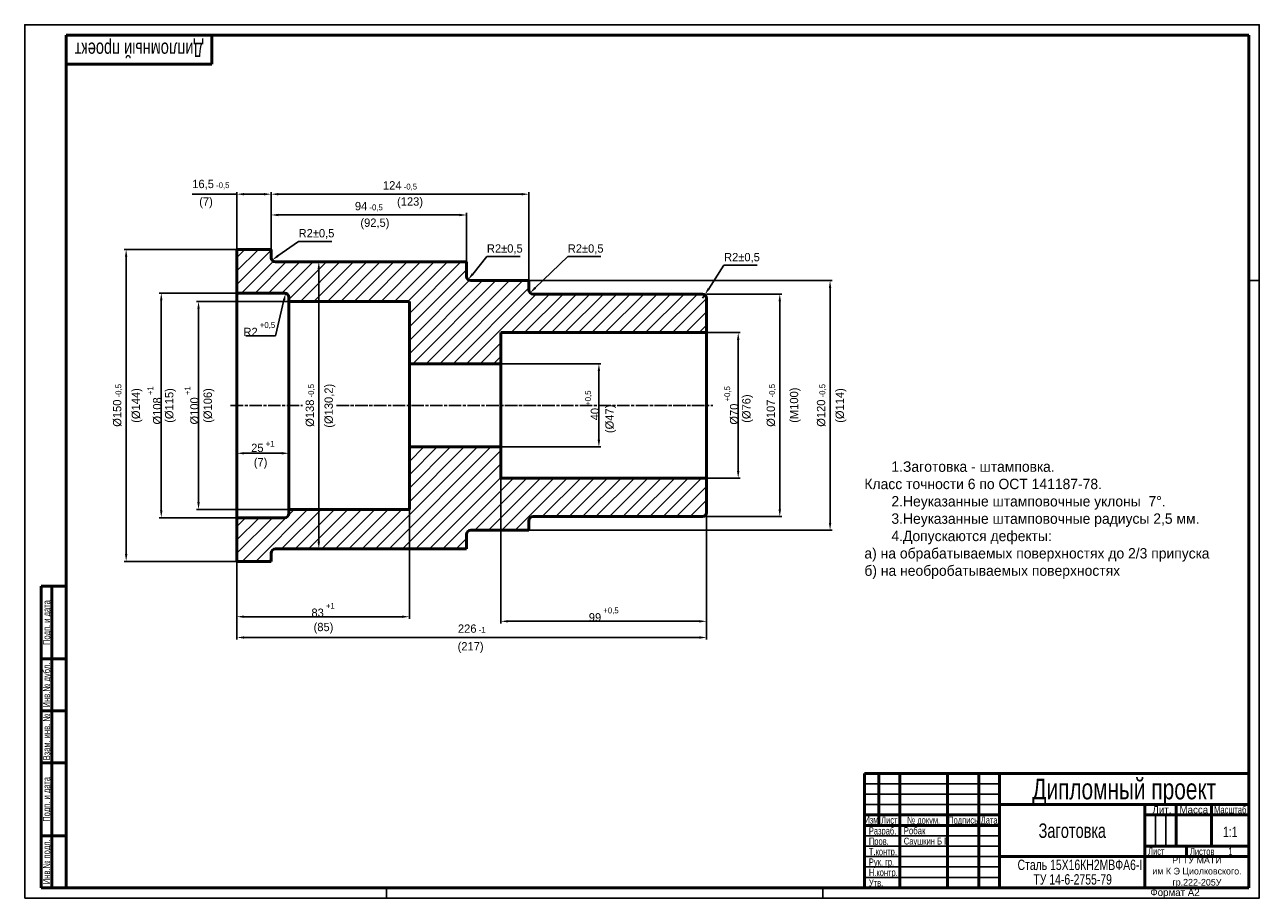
# Model space of a CAD drawing. Header units: millimetres. Extents: x 0 to 594, y 0 to 420.
import ezdxf
from ezdxf.enums import TextEntityAlignment as Align

# ---------------------------------------------------------------- set-up
doc = ezdxf.new("R2010")
doc.units = ezdxf.units.MM
doc.linetypes.add('AM_ISO08W050x2', pattern=[9, 6, -0.75, 1.5, -0.75])
for name, color, linetype, lineweight in [('AM_0', 7, 'Continuous', 50), ('AM_5', 3, 'Continuous', 25), ('AM_6', 2, 'Continuous', 35), ('AM_7', 4, 'AM_ISO08W050x2', 25), ('AM_8', 1, 'Continuous', 25)]:
    doc.layers.add(name, color=color, linetype=linetype, lineweight=lineweight)
doc.styles.get("Standard").update_dxf_attribs({"font": 'aaa.shx'})
doc.dimstyles.new('AM_ISO', dxfattribs={"dimtxt": 4, "dimasz": 3.5, "dimexe": 1, "dimexo": 0, "dimgap": 1.25, "dimtad": 1, "dimzin": 9, "dimtxsty": 'Standard', "dimcen": 0, "dimclrd": 3, "dimclre": 3, "dimclrt": 7, "dimadec": 0, "dimazin": 3, "dimtp": 0.1, "dimtm": 0.1, "dimtfac": 0.71, "dimtmove": 0, "dimatfit": 2, "dimldrblk": 'Сварка пр', "dimfxl": 0, "dimlwd": -1, "dimlwe": -1, "dimarcsym": 0})
doc.dimstyles.new('AM_ISO$4', dxfattribs={"dimtxt": 4, "dimasz": 3.5, "dimexe": 1, "dimexo": 0, "dimgap": 1.25, "dimtad": 1, "dimtoh": 1, "dimzin": 9, "dimtxsty": 'Standard', "dimcen": 0, "dimclrd": 3, "dimclre": 3, "dimclrt": 7, "dimadec": 0, "dimazin": 3, "dimtp": 0.1, "dimtm": 0.1, "dimtfac": 0.71, "dimtmove": 0, "dimatfit": 2, "dimldrblk": 'Сварка пр', "dimfxl": 0, "dimlwd": -1, "dimlwe": -1, "dimarcsym": 0})

# ---------------------------------------------------------------- blocks, each defined once
blk = doc.blocks.new('*D4')
at = {"layer": 'AM_5', "color": 3}
for p, q in [((102.09, 182.94), (102.09, 214.92)), ((105.59, 213.92), (123.59, 213.92)), ((127.09, 186.94), (127.09, 214.92))]:
    blk.add_line(p, q, dxfattribs=at)
for points in [[(105.59, 214.5), (105.59, 213.33), (102.09, 213.92)], [(123.59, 214.5), (123.59, 213.33), (127.09, 213.92)]]:
    blk.add_solid(points, dxfattribs=at)
at = {"layer": 'Defpoints', "color": 0}
for p in [(127.09, 213.92), (127.09, 186.94), (102.09, 182.94)]:
    blk.add_point(p, dxfattribs=at)
at = {"layer": 'AM_5', "color": 7, "insert": (114.59, 217.17), "char_height": 4, "attachment_point": 5}
blk.add_mtext('\\A1;25{}{\\A1;{\\H0.7x;\\C2;\\S +1^ ;}}', dxfattribs=at)
blk = doc.blocks.new('Сварка пр')
blk.add_hatch(color=3).paths.add_polyline_path([(-1.2, 0), (-1.2, -0.2), (0, 0)])
at = {"color": 3}
blk.add_lwpolyline([(0, 0), (-1.2, 0), (-1.2, -0.2), (0, 0)], dxfattribs=at)
blk = doc.blocks.new('*D5')
at = {"layer": 'AM_5', "color": 3}
for p, q in [((120.62, 270.37), (124.74, 287.48)), ((106.4, 270.37), (120.62, 270.37))]:
    blk.add_line(p, q, dxfattribs=at)
blk.add_solid([(124.17, 287.62), (125.3, 287.35), (125.56, 290.88)], dxfattribs=at)
at = {"layer": 'Defpoints', "color": 0}
for p in [(125.09, 288.94), (125.56, 290.88)]:
    blk.add_point(p, dxfattribs=at)
at = {"layer": 'AM_5', "color": 7, "insert": (112.89, 273.63), "char_height": 4, "attachment_point": 5}
blk.add_mtext('R2{}{\\A1;{\\H0.7x;\\C2;\\S +0,5^ ;}}', dxfattribs=at)
blk = doc.blocks.new('*D6')
at = {"layer": 'AM_5', "color": 3}
for p, q in [((127.09, 286.94), (82.64, 286.94)), ((83.64, 283.44), (83.64, 190.44)), ((127.09, 186.94), (82.64, 186.94))]:
    blk.add_line(p, q, dxfattribs=at)
for points in [[(83.05, 283.44), (84.22, 283.44), (83.64, 286.94)], [(83.05, 190.44), (84.22, 190.44), (83.64, 186.94)]]:
    blk.add_solid(points, dxfattribs=at)
at = {"layer": 'Defpoints', "color": 0}
for p in [(127.09, 286.94), (83.64, 186.94), (127.09, 186.94)]:
    blk.add_point(p, dxfattribs=at)
at = {"layer": 'AM_5', "color": 7, "insert": (80.39, 236.94), "char_height": 4, "attachment_point": 5, "rotation": 90}
blk.add_mtext('%%c100{}{\\A1;{\\H0.7x;\\C2;\\S +1^ ;}}', dxfattribs=at)
blk = doc.blocks.new('*D7')
at = {"layer": 'AM_5', "color": 3}
for p, q in [((102.09, 290.94), (64.71, 290.94)), ((65.71, 186.44), (65.71, 287.44)), ((102.09, 182.94), (64.71, 182.94))]:
    blk.add_line(p, q, dxfattribs=at)
for points in [[(65.13, 287.44), (66.3, 287.44), (65.71, 290.94)], [(65.13, 186.44), (66.3, 186.44), (65.71, 182.94)]]:
    blk.add_solid(points, dxfattribs=at)
at = {"layer": 'Defpoints', "color": 0}
for p in [(65.71, 290.94), (102.09, 290.94), (102.09, 182.94)]:
    blk.add_point(p, dxfattribs=at)
at = {"layer": 'AM_5', "color": 7, "insert": (62.46, 236.94), "char_height": 4, "attachment_point": 5, "rotation": 90}
blk.add_mtext('%%c108{}{\\A1;{\\H0.7x;\\C2;\\S +1^ ;}}', dxfattribs=at)
blk = doc.blocks.new('*D8')
at = {"layer": 'AM_5', "color": 3}
for p, q in [((102.09, 311.94), (47.81, 311.94)), ((48.81, 165.44), (48.81, 308.44)), ((102.09, 161.94), (47.81, 161.94))]:
    blk.add_line(p, q, dxfattribs=at)
for points in [[(48.23, 308.44), (49.4, 308.44), (48.81, 311.94)], [(48.23, 165.44), (49.4, 165.44), (48.81, 161.94)]]:
    blk.add_solid(points, dxfattribs=at)
at = {"layer": 'Defpoints', "color": 0}
for p in [(48.81, 311.94), (102.09, 311.94), (102.09, 161.94)]:
    blk.add_point(p, dxfattribs=at)
at = {"layer": 'AM_5', "color": 7, "insert": (44.56, 236.94), "char_height": 4, "attachment_point": 5, "rotation": 90}
blk.add_mtext('%%c150{}{\\A1;{\\H1.5x;}{\\H0.7x;\\C2;\\S^  -0,5;}}', dxfattribs=at)
blk = doc.blocks.new('*D9')
at = {"layer": 'AM_5', "color": 3}
for p, q in [((102.09, 311.94), (102.09, 339.5)), ((118.59, 311.94), (118.59, 339.5)), ((102.09, 338.5), (80.56, 338.5)), ((115.09, 338.5), (105.59, 338.5))]:
    blk.add_line(p, q, dxfattribs=at)
for points in [[(105.59, 339.08), (105.59, 337.91), (102.09, 338.5)], [(115.09, 339.08), (115.09, 337.91), (118.59, 338.5)]]:
    blk.add_solid(points, dxfattribs=at)
at = {"layer": 'Defpoints', "color": 0}
for p in [(102.09, 338.5), (102.09, 311.94), (118.59, 311.94)]:
    blk.add_point(p, dxfattribs=at)
at = {"layer": 'AM_5', "color": 7, "insert": (89.58, 343.05), "char_height": 4, "attachment_point": 5}
blk.add_mtext('16,5{}{\\A1;{\\H1.5x;}{\\H0.7x;\\C2;\\S^  -0,5;}}', dxfattribs=at)
blk = doc.blocks.new('*D10')
at = {"layer": 'AM_5', "color": 3}
for p, q in [((118.59, 311.94), (118.59, 329.5)), ((122.09, 328.5), (209.09, 328.5)), ((212.59, 305.94), (212.59, 329.5))]:
    blk.add_line(p, q, dxfattribs=at)
for points in [[(122.09, 329.08), (122.09, 327.91), (118.59, 328.5)], [(209.09, 329.08), (209.09, 327.91), (212.59, 328.5)]]:
    blk.add_solid(points, dxfattribs=at)
at = {"layer": 'Defpoints', "color": 0}
for p in [(212.59, 328.5), (118.59, 311.94), (212.59, 305.94)]:
    blk.add_point(p, dxfattribs=at)
at = {"layer": 'AM_5', "color": 7, "insert": (165.59, 332.75), "char_height": 4, "attachment_point": 5}
blk.add_mtext('94{}{\\A1;{\\H1.5x;}{\\H0.7x;\\C2;\\S^  -0,5;}}', dxfattribs=at)
blk = doc.blocks.new('*D11')
at = {"layer": 'AM_5', "color": 3}
for p, q in [((118.59, 311.94), (118.59, 339.5)), ((242.59, 296.94), (242.59, 339.5)), ((122.09, 338.5), (239.09, 338.5))]:
    blk.add_line(p, q, dxfattribs=at)
for points in [[(122.09, 339.08), (122.09, 337.91), (118.59, 338.5)], [(239.09, 339.08), (239.09, 337.91), (242.59, 338.5)]]:
    blk.add_solid(points, dxfattribs=at)
at = {"layer": 'Defpoints', "color": 0}
for p in [(242.59, 338.5), (118.59, 311.94), (242.59, 296.94)]:
    blk.add_point(p, dxfattribs=at)
at = {"layer": 'AM_5', "color": 7, "insert": (180.59, 342.75), "char_height": 4, "attachment_point": 5}
blk.add_mtext('124{}{\\A1;{\\H1.5x;}{\\H0.7x;\\C2;\\S^  -0,5;}}', dxfattribs=at)
blk = doc.blocks.new('*D12')
at = {"layer": 'AM_5', "color": 3}
for p, q in [((131.76, 315.82), (121.81, 308.8)), ((147.78, 315.82), (131.76, 315.82))]:
    blk.add_line(p, q, dxfattribs=at)
blk.add_solid([(121.48, 309.28), (122.15, 308.33), (118.95, 306.79)], dxfattribs=at)
at = {"layer": 'Defpoints', "color": 0}
for p in [(118.95, 306.79), (120.59, 307.94)]:
    blk.add_point(p, dxfattribs=at)
at = {"layer": 'AM_5', "color": 7, "insert": (140.4, 319.37), "char_height": 4, "attachment_point": 5}
blk.add_mtext('R2{}{%%p0,5}', dxfattribs=at)
blk = doc.blocks.new('*D13')
at = {"layer": 'AM_5', "color": 3}
for p, q in [((222.36, 308.47), (215.54, 300.1)), ((238.38, 308.47), (222.36, 308.47))]:
    blk.add_line(p, q, dxfattribs=at)
blk.add_solid([(215.09, 300.47), (215.99, 299.73), (213.32, 297.39)], dxfattribs=at)
at = {"layer": 'Defpoints', "color": 0}
for p in [(213.32, 297.39), (214.59, 298.94)]:
    blk.add_point(p, dxfattribs=at)
at = {"layer": 'AM_5', "color": 7, "insert": (230.99, 312.02), "char_height": 4, "attachment_point": 5}
blk.add_mtext('R2{}{%%p0,5}', dxfattribs=at)
blk = doc.blocks.new('*D14')
at = {"layer": 'AM_5', "color": 3}
for p, q in [((261.26, 308.47), (245.67, 293.48)), ((277.27, 308.47), (261.26, 308.47))]:
    blk.add_line(p, q, dxfattribs=at)
blk.add_solid([(245.27, 293.9), (246.07, 293.06), (243.15, 291.05)], dxfattribs=at)
at = {"layer": 'Defpoints', "color": 0}
for p in [(244.59, 292.44), (243.15, 291.05)]:
    blk.add_point(p, dxfattribs=at)
at = {"layer": 'AM_5', "color": 7, "insert": (269.89, 312.02), "char_height": 4, "attachment_point": 5}
blk.add_mtext('R2{}{%%p0,5}', dxfattribs=at)
blk = doc.blocks.new('*D15')
at = {"layer": 'AM_5', "color": 3}
for p, q in [((185.09, 186.94), (185.09, 134.33)), ((102.09, 161.94), (102.09, 134.33)), ((105.59, 135.33), (181.59, 135.33))]:
    blk.add_line(p, q, dxfattribs=at)
for points in [[(105.59, 135.91), (105.59, 134.75), (102.09, 135.33)], [(181.59, 135.91), (181.59, 134.75), (185.09, 135.33)]]:
    blk.add_solid(points, dxfattribs=at)
at = {"layer": 'Defpoints', "color": 0}
for p in [(185.09, 186.94), (102.09, 161.94), (185.09, 135.33)]:
    blk.add_point(p, dxfattribs=at)
at = {"layer": 'AM_5', "color": 7, "insert": (143.59, 138.58), "char_height": 4, "attachment_point": 5}
blk.add_mtext('83{}{\\A1;{\\H0.7x;\\C2;\\S +1^ ;}}', dxfattribs=at)
blk = doc.blocks.new('*D16')
at = {"layer": 'AM_5', "color": 3}
for p, q in [((166.59, 305.94), (140.5, 305.94)), ((141.5, 302.44), (141.5, 171.44)), ((166.59, 167.94), (140.5, 167.94))]:
    blk.add_line(p, q, dxfattribs=at)
for points in [[(140.91, 302.44), (142.08, 302.44), (141.5, 305.94)], [(140.91, 171.44), (142.08, 171.44), (141.5, 167.94)]]:
    blk.add_solid(points, dxfattribs=at)
at = {"layer": 'Defpoints', "color": 0}
for p in [(166.59, 305.94), (141.5, 167.94), (166.59, 167.94)]:
    blk.add_point(p, dxfattribs=at)
at = {"layer": 'AM_5', "color": 7, "insert": (137.25, 236.94), "char_height": 4, "attachment_point": 5, "rotation": 90}
blk.add_mtext('%%c138{}{\\A1;{\\H1.5x;}{\\H0.7x;\\C2;\\S^  -0,5;}}', dxfattribs=at)
blk = doc.blocks.new('*D17')
at = {"layer": 'AM_5', "color": 3}
for p, q in [((242.59, 296.94), (388.48, 296.94)), ((387.48, 293.44), (387.48, 180.44)), ((242.59, 176.94), (388.48, 176.94))]:
    blk.add_line(p, q, dxfattribs=at)
for points in [[(386.9, 293.44), (388.07, 293.44), (387.48, 296.94)], [(386.9, 180.44), (388.07, 180.44), (387.48, 176.94)]]:
    blk.add_solid(points, dxfattribs=at)
at = {"layer": 'Defpoints', "color": 0}
for p in [(242.59, 296.94), (242.59, 176.94), (387.48, 176.94)]:
    blk.add_point(p, dxfattribs=at)
at = {"layer": 'AM_5', "color": 7, "insert": (383.23, 236.94), "char_height": 4, "attachment_point": 5, "rotation": 90}
blk.add_mtext('%%c120{}{\\A1;{\\H1.5x;}{\\H0.7x;\\C2;\\S^  -0,5;}}', dxfattribs=at)
blk = doc.blocks.new('*D18')
at = {"layer": 'AM_5', "color": 3}
for p, q in [((328.09, 290.44), (364.29, 290.44)), ((363.29, 286.94), (363.29, 186.94)), ((328.09, 183.44), (364.29, 183.44))]:
    blk.add_line(p, q, dxfattribs=at)
for points in [[(362.7, 286.94), (363.87, 286.94), (363.29, 290.44)], [(362.7, 186.94), (363.87, 186.94), (363.29, 183.44)]]:
    blk.add_solid(points, dxfattribs=at)
at = {"layer": 'Defpoints', "color": 0}
for p in [(328.09, 290.44), (328.09, 183.44), (363.29, 183.44)]:
    blk.add_point(p, dxfattribs=at)
at = {"layer": 'AM_5', "color": 7, "insert": (359.04, 236.94), "char_height": 4, "attachment_point": 5, "rotation": 90}
blk.add_mtext('%%c107{}{\\A1;{\\H1.5x;}{\\H0.7x;\\C2;\\S^  -0,5;}}', dxfattribs=at)
blk = doc.blocks.new('*D19')
at = {"layer": 'AM_5', "color": 3}
for p, q in [((229.09, 236.94), (229.09, 132.12)), ((328.09, 236.94), (328.09, 132.12)), ((232.59, 133.12), (324.59, 133.12))]:
    blk.add_line(p, q, dxfattribs=at)
for points in [[(232.59, 133.7), (232.59, 132.53), (229.09, 133.12)], [(324.59, 133.7), (324.59, 132.53), (328.09, 133.12)]]:
    blk.add_solid(points, dxfattribs=at)
at = {"layer": 'Defpoints', "color": 0}
for p in [(229.09, 236.94), (328.09, 236.94), (328.09, 133.12)]:
    blk.add_point(p, dxfattribs=at)
at = {"layer": 'AM_5', "color": 7, "insert": (278.59, 136.37), "char_height": 4, "attachment_point": 5}
blk.add_mtext('99{}{\\A1;{\\H0.7x;\\C2;\\S +0,5^ ;}}', dxfattribs=at)
blk = doc.blocks.new('*D20')
at = {"layer": 'AM_5', "color": 3}
for p, q in [((328.09, 271.94), (344.29, 271.94)), ((343.29, 268.44), (343.29, 205.44)), ((328.09, 201.94), (344.29, 201.94))]:
    blk.add_line(p, q, dxfattribs=at)
for points in [[(342.7, 268.44), (343.87, 268.44), (343.29, 271.94)], [(342.7, 205.44), (343.87, 205.44), (343.29, 201.94)]]:
    blk.add_solid(points, dxfattribs=at)
at = {"layer": 'Defpoints', "color": 0}
for p in [(328.09, 271.94), (328.09, 201.94), (343.29, 201.94)]:
    blk.add_point(p, dxfattribs=at)
at = {"layer": 'AM_5', "color": 7, "insert": (340.03, 236.94), "char_height": 4, "attachment_point": 5, "rotation": 90}
blk.add_mtext('%%c70{}{\\A1;{\\H0.7x;\\C2;\\S +0,5^ ;}}', dxfattribs=at)
blk = doc.blocks.new('*D21')
at = {"layer": 'AM_5', "color": 3}
for p, q in [((229.09, 256.94), (277.26, 256.94)), ((276.26, 253.44), (276.26, 220.44)), ((229.09, 216.94), (277.26, 216.94))]:
    blk.add_line(p, q, dxfattribs=at)
for points in [[(275.68, 253.44), (276.84, 253.44), (276.26, 256.94)], [(275.68, 220.44), (276.84, 220.44), (276.26, 216.94)]]:
    blk.add_solid(points, dxfattribs=at)
at = {"layer": 'Defpoints', "color": 0}
for p in [(229.09, 256.94), (229.09, 216.94), (276.26, 216.94)]:
    blk.add_point(p, dxfattribs=at)
at = {"layer": 'AM_5', "color": 7, "insert": (273, 236.94), "char_height": 4, "attachment_point": 5, "rotation": 90}
blk.add_mtext('40{}{\\A1;{\\H0.7x;\\C2;\\S +0,5^ ;}}', dxfattribs=at)
blk = doc.blocks.new('*D22')
at = {"layer": 'AM_5', "color": 3}
for p, q in [((328.09, 183.44), (328.09, 124.33)), ((102.09, 161.94), (102.09, 124.33)), ((105.59, 125.33), (324.59, 125.33))]:
    blk.add_line(p, q, dxfattribs=at)
for points in [[(105.59, 125.91), (105.59, 124.75), (102.09, 125.33)], [(324.59, 125.91), (324.59, 124.75), (328.09, 125.33)]]:
    blk.add_solid(points, dxfattribs=at)
at = {"layer": 'Defpoints', "color": 0}
for p in [(328.09, 183.44), (102.09, 161.94), (328.09, 125.33)]:
    blk.add_point(p, dxfattribs=at)
at = {"layer": 'AM_5', "color": 7, "insert": (215.09, 129.58), "char_height": 4, "attachment_point": 5}
blk.add_mtext('226{}{\\A1;{\\H1.5x;}{\\H0.7x;\\C2;\\S^  -1;}}', dxfattribs=at)
blk = doc.blocks.new('A2')
at = {"color": 7, "lineweight": 50}
for p, q in [((20, 415), (589, 415)), ((20, 5), (20, 415)), ((90, 401), (90, 415)), ((8, 5), (8, 150)), ((8, 150), (20, 150)), ((13, 5), (13, 150)), ((8, 115), (20, 115)), ((8, 90), (20, 90)), ((8, 65), (20, 65)), ((8, 30), (20, 30)), ((8, 5), (20, 5))]:
    blk.add_line(p, q, dxfattribs=at)
at = {"lineweight": 50}
for p, q in [((589, 415), (589, 5)), ((589, 5), (20, 5))]:
    blk.add_line(p, q, dxfattribs=at)
at = {"color": 6}
blk.add_line((594, 297), (589, 297), dxfattribs=at)
at = {"color": 6, "lineweight": 25}
for p, q in [((174, 0), (174, 5)), ((384, 0), (384, 5))]:
    blk.add_line(p, q, dxfattribs=at)
blk.add_lwpolyline([(0, 0), (594, 0), (594, 420), (0, 420)], close=True, dxfattribs=at)
at = {"color": 7, "lineweight": 50}
blk.add_lwpolyline([(90, 401), (20, 401)], dxfattribs=at)
at = {"color": 5, "lineweight": 35, "width": 0.75}
for s, p in [('Подп. и дата', (10.5, 132.5)), ('Инв.№ дубл.', (10.5, 102.5)), ('Взам. инв. №', (10.5, 77.5)), ('Подп. и дата', (10.5, 47.5)), ('Инв.№ подл.', (10.5, 17.5))]:
    blk.add_text(s, height=3.5, rotation=90, dxfattribs=at).set_placement(p, align=Align.MIDDLE_CENTER)
at = {"color": 5, "lineweight": 35}
blk.add_text('Формат А2', height=3.5, dxfattribs=at).set_placement((541.55, 1.02))
at = {"color": 7, "lineweight": 70, "ltscale": 0.75, "width": 0.75}
blk.add_attdef('NUMB', text='', height=7, rotation=180, dxfattribs=at).set_placement((55, 411.4), align=Align.CENTER)
blk = doc.blocks.new('SHTAMP СТУДЕНТ')
at = {"color": 7, "lineweight": 50}
for p, q in [((-185, 55), (0, 55)), ((-185, 55), (-185, 0)), ((-178, 30), (-178, 55)), ((-168, 0), (-168, 55)), ((-145, 0), (-145, 55)), ((-130, 0), (-130, 55)), ((-120, 0), (-120, 55)), ((-120, 40), (0, 40)), ((-50, 0), (-50, 40)), ((-35, 20), (-35, 40)), ((-18, 20), (-18, 40)), ((-185, 35), (-120, 35)), ((-185, 30), (-120, 30)), ((-50, 35), (0, 35)), ((-50, 20), (0, 20)), ((-30, 15), (-30, 20)), ((-120, 15), (0, 15))]:
    blk.add_line(p, q, dxfattribs=at)
for p, q in [((0, 0), (0, 55)), ((-185, 0), (0, 0))]:
    blk.add_line(p, q)
at = {"color": 6, "lineweight": 25}
for p, q in [((-120, 50), (-185, 50)), ((-120, 45), (-185, 45)), ((-120, 40), (-185, 40)), ((-45, 20), (-45, 35)), ((-40, 20), (-40, 35)), ((-120, 25), (-185, 25)), ((-120, 20), (-185, 20)), ((-120, 15), (-185, 15)), ((-120, 10), (-185, 10)), ((-120, 5), (-185, 5))]:
    blk.add_line(p, q, dxfattribs=at)
at = {"color": 5, "lineweight": 35}
for s, p in [(' Лит.', (-42.5, 37.5)), ('Масса', (-26.5, 37.5))]:
    blk.add_text(s, height=3.5, dxfattribs=at).set_placement(p, align=Align.MIDDLE_CENTER)
at = {"color": 5, "lineweight": 35, "width": 0.75}
for s, p in [('Масштаб', (-9, 37.5)), ('Изм', (-181.63, 32.59)), ('Лист', (-173, 32.5)), ('№ докум.', (-156.5, 32.5)), ('Подпись', (-137.5, 32.5)), ('Дата', (-125, 32.5))]:
    blk.add_text(s, height=3.5, dxfattribs=at).set_placement(p, align=Align.MIDDLE_CENTER)
for s, p in [('Разраб.', (-182.85, 25.6)), ('Пров.', (-182.85, 20.6)), ('Т.контр.', (-182.85, 15.6)), ('Лист', (-48.51, 15.78)), ('Листов', (-28.39, 15.68)), ('Рук. гр.', (-182.85, 10.6)), ('Н.контр.', (-182.85, 5.6)), ('Утв.', (-182.85, 0.6))]:
    blk.add_text(s, height=3.5, dxfattribs=at).set_placement(p)
at = {"color": 7, "lineweight": 70, "ltscale": 0.75, "width": 0.75}
for tag, height, p in [('NUMB', 10, (-60, 47.5)), ('NAME1', 7, (-85, 35.75)), ('NAME2', 7, (-85, 27.45)), ('NAME3', 7, (-85, 19.15))]:
    blk.add_attdef(tag, text='', height=height, dxfattribs=at).set_placement(p, align=Align.MIDDLE_CENTER)
at = {"color": 7, "width": 0.75, "flags": 12}
blk.add_attdef('GEN-TITLE-SCA{40.5}', text='', height=5, dxfattribs=at).set_placement((-8.99, 24.38), align=Align.CENTER)
at = {"color": 1, "lineweight": 35, "ltscale": 0.75, "width": 0.8}
for tag, p in [('RAZRAB', (-166.08, 25.67)), ('PROVER', (-166.08, 20.78))]:
    blk.add_attdef(tag, p, '', height=3.5, dxfattribs=at)
at = {"color": 2, "width": 0.55}
blk.add_attdef('GEN-TITLE-DAT{2.7}', text='', height=3.5, dxfattribs=at).set_placement((-125, 27.5), align=Align.MIDDLE_CENTER)
at = {"color": 7, "lineweight": 35, "ltscale": 0.75, "width": 0.8}
blk.add_attdef('MASS', text='', height=5, dxfattribs=at).set_placement((-26.45, 24.38), align=Align.CENTER)
at = {"color": 1, "lineweight": 35, "ltscale": 0.75, "width": 0.75}
for tag, p in [('LIST', (-35.97, 15.87)), ('LISTOV', (-8.91, 15.73))]:
    blk.add_attdef(tag, text='', height=3.5, dxfattribs=at).set_placement(p, align=Align.CENTER)
at = {"color": 7, "lineweight": 50, "ltscale": 0.75, "width": 0.75}
for tag, p in [('MATER1', (-98.43, 8.52)), ('MATER2', (-98.43, 1.52))]:
    blk.add_attdef(tag, p, '', height=5, dxfattribs=at)
blk.add_attdef('MATER', text='', height=5, dxfattribs=at).set_placement((-101.07, 5.22), align=Align.RIGHT)
at = {"color": 2, "width": 0.65}
blk.add_attdef('GEN-TITLE-DWG{40.5}', (-184, -4), '', height=3, dxfattribs=at)
blk = doc.blocks.new('*D27')
at = {"layer": 'AM_5', "color": 3}
for p, q in [((329.1, 293.05), (336.45, 304.32)), ((336.45, 304.32), (352.47, 304.32)), ((326.09, 288.44), (327.18, 290.12))]:
    blk.add_line(p, q, dxfattribs=at)
blk.add_solid([(328.61, 293.36), (329.58, 292.73), (327.18, 290.12)], dxfattribs=at)
at = {"layer": 'Defpoints', "color": 0}
for p in [(326.09, 288.44), (327.18, 290.12)]:
    blk.add_point(p, dxfattribs=at)
at = {"layer": 'AM_5', "color": 7, "insert": (345.09, 307.87), "char_height": 4, "attachment_point": 5}
blk.add_mtext('R2{}{%%p0,5}', dxfattribs=at)

msp = doc.modelspace()

# ---------------------------------------------------------------- hatches: boundary and pattern name
at = {"layer": 'AM_8'}
h = msp.add_hatch(dxfattribs=at)
h.set_pattern_fill('_U', color=256, scale=4.571429, angle=45, style=0, pattern_type=0)
h.set_pattern_definition([(45, (102.089, 236.9405), (-3.23249, 3.23249), [])])
edge = h.paths.add_edge_path()
edge.add_line((125.089, 182.94), (102.089, 182.94))
edge.add_line((102.089, 182.94), (102.089, 161.94))
edge.add_line((102.089, 161.94), (118.589, 161.94))
edge.add_line((118.589, 161.94), (118.589, 165.94))
edge.add_arc((120.589, 165.94), 2, 90, 180, ccw=False)
edge.add_line((120.589, 167.94), (212.589, 167.94))
edge.add_line((212.589, 167.94), (212.589, 174.94))
edge.add_arc((214.589, 174.94), 2, 90, 180, ccw=False)
edge.add_line((214.589, 176.94), (242.589, 176.94))
edge.add_line((242.589, 176.94), (242.589, 181.44))
edge.add_arc((244.589, 181.44), 2, 90, 180, ccw=False)
edge.add_line((244.589, 183.44), (328.089, 183.44))
edge.add_line((328.089, 183.44), (328.089, 201.94))
edge.add_line((328.089, 201.94), (229.089, 201.94))
edge.add_line((229.089, 201.94), (229.089, 216.94))
edge.add_line((229.089, 216.94), (185.089, 216.94))
edge.add_line((185.089, 216.94), (185.089, 186.94))
edge.add_line((185.089, 186.94), (127.089, 186.94))
edge.add_line((127.089, 186.94), (127.089, 184.94))
edge.add_arc((125.089, 184.94), 2, -90, 0, ccw=False)
edge = h.paths.add_edge_path()
edge.add_line((102.089, 290.94), (125.089, 290.94))
edge.add_arc((125.089, 288.94), 2, 0, 90, ccw=False)
edge.add_line((127.089, 288.94), (127.089, 286.94))
edge.add_line((127.089, 286.94), (185.089, 286.94))
edge.add_line((185.089, 286.94), (185.089, 256.94))
edge.add_line((185.089, 256.94), (229.089, 256.94))
edge.add_line((229.089, 256.94), (229.089, 271.94))
edge.add_line((229.089, 271.94), (328.089, 271.94))
edge.add_line((328.089, 271.94), (328.089, 290.44))
edge.add_line((328.089, 290.44), (244.589, 290.44))
edge.add_arc((244.589, 292.44), 2, 180, 270, ccw=False)
edge.add_line((242.589, 292.44), (242.589, 296.94))
edge.add_line((242.589, 296.94), (214.589, 296.94))
edge.add_arc((214.589, 298.94), 2, 180, 270, ccw=False)
edge.add_line((212.589, 298.94), (212.589, 305.94))
edge.add_line((212.589, 305.94), (120.589, 305.94))
edge.add_arc((120.589, 307.94), 2, 180, 270, ccw=False)
edge.add_line((118.589, 307.94), (118.589, 311.94))
edge.add_line((118.589, 311.94), (102.089, 311.94))
edge.add_line((102.089, 311.94), (102.089, 290.94))

# ---------------------------------------------------------------- linework, layer by layer
at = {"layer": 'AM_0'}
for p, q in [((102.089, 311.94), (118.589, 311.94)), ((102.089, 311.94), (102.089, 161.94)), ((118.589, 311.94), (118.589, 307.94)), ((120.589, 305.94), (212.589, 305.94)), ((212.589, 305.94), (212.589, 298.94)), ((214.589, 296.94), (242.589, 296.94)), ((242.589, 296.94), (242.589, 292.44)), ((102.089, 290.94), (125.089, 290.94)), ((102.089, 290.94), (102.089, 182.94)), ((127.089, 288.94), (127.089, 184.94)), ((127.089, 286.94), (185.089, 286.94)), ((127.089, 286.94), (127.089, 186.94)), ((185.089, 286.94), (185.089, 186.94)), ((244.589, 290.44), (326.089, 290.44)), ((328.089, 288.44), (328.089, 185.44)), ((229.089, 271.94), (328.089, 271.94)), ((229.089, 271.94), (229.089, 201.94)), ((328.089, 271.94), (328.089, 201.94)), ((185.089, 256.94), (229.089, 256.94)), ((185.089, 256.94), (185.089, 216.94)), ((229.089, 256.94), (229.089, 216.94)), ((185.089, 216.94), (229.089, 216.94)), ((229.089, 201.94), (328.089, 201.94)), ((127.089, 186.94), (185.089, 186.94)), ((102.089, 182.94), (125.089, 182.94)), ((242.589, 181.44), (242.589, 176.94)), ((244.589, 183.44), (326.089, 183.44)), ((212.589, 174.94), (212.589, 167.94)), ((214.589, 176.94), (242.589, 176.94)), ((120.589, 167.94), (212.589, 167.94)), ((102.089, 161.94), (118.589, 161.94)), ((118.589, 165.94), (118.589, 161.94))]:
    msp.add_line(p, q, dxfattribs=at)
for centre, start, end in [((120.589, 307.94), 180, 270), ((214.589, 298.94), 180, 270), ((244.589, 292.44), 180, 270), ((125.089, 288.94), 0, 90), ((326.089, 288.44), 0, 90), ((125.089, 184.94), 270, 0), ((326.089, 185.44), 270, 0), ((244.589, 181.44), 90, 180), ((214.589, 174.94), 90, 180), ((120.589, 165.94), 90, 180)]:
    msp.add_arc(centre, 2, start, end, dxfattribs=at)
at = {"layer": 'AM_7'}
for p, q in [((99.089, 236.94), (133.668, 236.94)), ((150.047, 236.94), (331.089, 236.94))]:
    msp.add_line(p, q, dxfattribs=at)

# ---------------------------------------------------------------- block references
at = {"lineweight": 0}
msp.add_blockref('A2', (0, 0), dxfattribs=at).add_auto_attribs({'NUMB': 'Дипломный проект'})
ref = msp.add_blockref('SHTAMP СТУДЕНТ', (589, 5), dxfattribs=at)
ref.add_attrib('NUMB', 'Дипломный проект', dxfattribs={"color": 7, "lineweight": 70, "ltscale": 0.75, "height": 10, "width": 0.75}).set_placement((529, 52.5), align=Align.MIDDLE_CENTER)
ref.add_attrib('RAZRAB', 'Робак', (422.918, 30.668), dxfattribs={"color": 1, "lineweight": 35, "ltscale": 0.75, "height": 3.5, "width": 0.8})
ref.add_attrib('PROVER', 'Саушкин Б П', (422.921, 25.78), dxfattribs={"color": 1, "lineweight": 35, "ltscale": 0.75, "height": 3.3, "width": 0.8})
ref.add_attrib('NAME2', 'Заготовка', dxfattribs={"color": 7, "lineweight": 70, "ltscale": 0.75, "height": 7, "width": 0.75}).set_placement((504, 32.45), align=Align.MIDDLE_CENTER)
ref.add_attrib('MATER1', 'Сталь 15Х16КН2МВФА6-I', (477.694, 13.516), dxfattribs={"color": 7, "lineweight": 50, "ltscale": 0.75, "height": 5, "width": 0.75})
ref.add_attrib('MATER2', 'ТУ 14-6-2755-79', (485.324, 6.516), dxfattribs={"color": 7, "lineweight": 50, "ltscale": 0.75, "height": 5, "width": 0.75})
ref.add_attrib('GEN-TITLE-SCA{40.5}', '1:1', dxfattribs={"color": 7, "height": 5, "width": 0.75}).set_placement((580.013, 29.377), align=Align.CENTER)
ref.add_attrib('LISTOV', '1', dxfattribs={"color": 1, "lineweight": 35, "ltscale": 0.75, "height": 3.5, "width": 0.75}).set_placement((580.092, 20.731), align=Align.CENTER)

# ---------------------------------------------------------------- texts
at = {"layer": 'AM_6', "color": 7, "lineweight": 50}
for s, p in [('(7)', (83.968, 332.983)), ('(123)', (179.153, 332.983)), ('(92,5)', (161.513, 322.799)), ('(7)', (110.231, 207.665)), ('(85)', (138.999, 128.382)), ('(217)', (208.3, 119.1))]:
    msp.add_text(s, height=4, dxfattribs=at).set_placement(p)
for s, p in [('(%%c144)', (55.468, 228.567)), ('(%%c115)', (71.542, 228.567)), ('(%%c106)', (90.057, 228.567)), ('(%%c130,2)', (148.247, 226.214)), ('(М100)', (372.145, 228.567)), ('(%%C114)', (394.147, 228.567)), ('(%%C76)', (349.206, 228.567)), ('(%%C47)', (283.366, 223.616))]:
    msp.add_text(s, height=4, rotation=90, dxfattribs=at).set_placement(p)
for s, insert, char_height, width, attachment_point in [('       1.Заготовка - штамповка.\\PКласс точности 6 по ОСТ 141187-78.\\P       2.Неуказанные штамповочные уклоны  7%%d.\\P       3.Неуказанные штамповочные радиусы 2,5 мм.\\P       4.Допускаются дефекты:\\Pa) на обрабатываемых поверхностях до 2/3 припуска\\Pб) на необробатываемых поверхностяx', (404, 210), 5, 185, 1), ('РГТУ МАТИ\\Pим К Э Циолковского.\\Pгр.222-205У', (564, 12.5), 3.2, 50, 5)]:
    msp.add_mtext(s, dxfattribs=dict(at, insert=insert, char_height=char_height, width=width, attachment_point=attachment_point))

# ---------------------------------------------------------------- dimensions: what is measured, and where the dimension line sits
at = {"layer": 'AM_5'}
for base, p1, p2, text, override, picture, middle in [((102.089, 338.498), (118.589, 311.94), (102.089, 311.94), '<>{}{\\A1;{\\H1.5x;}{\\H0.7x;\\C2;\\S^  -0,5;}}', {"dimtp": 0, "dimtm": 0.5}, '*D9', (89.575, 343.048)), ((242.589, 338.498), (118.589, 311.94), (242.589, 296.94), '<>{}{\\A1;{\\H1.5x;}{\\H0.7x;\\C2;\\S^  -0,5;}}', {"dimtp": 0, "dimtm": 0.5}, '*D11', (180.589, 342.748)), ((212.589, 328.498), (118.589, 311.94), (212.589, 305.94), '<>{}{\\A1;{\\H1.5x;}{\\H0.7x;\\C2;\\S^  -0,5;}}', {"dimtp": 0, "dimtm": 0.5}, '*D10', (165.589, 332.748)), ((328.089, 133.116), (229.089, 236.94), (328.089, 236.94), '<>{}{\\A1;{\\H0.7x;\\C2;\\S +0,5^ ;}}', {"dimtp": 0.5, "dimtm": 0}, '*D19', (278.589, 136.374)), ((127.089, 213.917), (102.089, 182.94), (127.089, 186.94), '\\A1;<>{}{\\A1;{\\H0.7x;\\C2;\\S +1^ ;}}', {"dimtp": 1, "dimtm": 0}, '*D4', (114.589, 217.167)), ((185.089, 135.33), (102.089, 161.94), (185.089, 186.94), '<>{}{\\A1;{\\H0.7x;\\C2;\\S +1^ ;}}', {"dimtp": 1, "dimtm": 0}, '*D15', (143.589, 138.58)), ((328.089, 125.33), (102.089, 161.94), (328.089, 183.44), '<>{}{\\A1;{\\H1.5x;}{\\H0.7x;\\C2;\\S^  -1;}}', {"dimtp": 0, "dimtm": 1}, '*D22', (215.089, 129.58))]:
    dim = msp.add_linear_dim(base=base, p1=p1, p2=p2, text=text, dimstyle='AM_ISO', override=override, dxfattribs=at)
    dim.commit()
    dim.dimension.update_dxf_attribs({"geometry": picture, "text_midpoint": middle})
for center, mpoint, text, override, picture, middle in [((120.589, 307.94), (118.954, 306.788), '<>{}{%%p0,5}', {"dimsd1": 1, "dimtp": 0.5, "dimtm": 0.5, "dimtmove": 1, "dimatfit": 0}, '*D12', (131.764, 315.82)), ((214.589, 298.94), (213.325, 297.391), '<>{}{%%p0,5}', {"dimsd1": 1, "dimtp": 0.5, "dimtm": 0.5, "dimtmove": 1, "dimatfit": 0}, '*D13', (222.36, 308.468)), ((244.589, 292.44), (243.147, 291.054), '<>{}{%%p0,5}', {"dimsd1": 1, "dimtp": 0.5, "dimtm": 0.5, "dimtmove": 1, "dimatfit": 0}, '*D14', (261.256, 308.468)), ((326.089, 288.44), (327.182, 290.115), '<>{}{%%p0,5}', {"dimtp": 0.5, "dimtm": 0.5}, '*D27', (345.087, 304.32)), ((125.089, 288.94), (125.557, 290.885), '<>{}{\\A1;{\\H0.7x;\\C2;\\S +0,5^ ;}}', {"dimsd1": 1, "dimtp": 0.5, "dimtm": 0, "dimtmove": 1, "dimatfit": 0}, '*D5', (120.617, 270.372))]:
    dim = msp.add_radius_dim(center=center, mpoint=mpoint, text=text, dimstyle='AM_ISO$4', override=override, dxfattribs=at)
    dim.commit()
    dim.dimension.update_dxf_attribs({"geometry": picture, "text_midpoint": middle, "dimtype": 164})
for base, p1, p2, text, override, picture, middle in [((48.814, 311.94), (102.089, 161.94), (102.089, 311.94), '<>{}{\\A1;{\\H1.5x;}{\\H0.7x;\\C2;\\S^  -0,5;}}', {"dimpost": '%%c<>', "dimtp": 0, "dimtm": 0.5}, '*D8', (44.564, 236.94)), ((141.497, 167.94), (166.589, 305.94), (166.589, 167.94), '<>{}{\\A1;{\\H1.5x;}{\\H0.7x;\\C2;\\S^  -0,5;}}', {"dimpost": '%%c<>', "dimtp": 0, "dimtm": 0.5}, '*D16', (137.247, 236.94)), ((387.482, 176.94), (242.589, 296.94), (242.589, 176.94), '<>{}{\\A1;{\\H1.5x;}{\\H0.7x;\\C2;\\S^  -0,5;}}', {"dimpost": '%%c<>', "dimtp": 0, "dimtm": 0.5}, '*D17', (383.232, 236.94)), ((65.714, 290.94), (102.089, 182.94), (102.089, 290.94), '<>{}{\\A1;{\\H0.7x;\\C2;\\S +1^ ;}}', {"dimpost": '%%c<>', "dimtp": 1, "dimtm": 0}, '*D7', (62.464, 236.94)), ((83.638, 186.94), (127.089, 286.94), (127.089, 186.94), '<>{}{\\A1;{\\H0.7x;\\C2;\\S +1^ ;}}', {"dimpost": '%%c<>', "dimtp": 1, "dimtm": 0}, '*D6', (80.388, 236.94)), ((363.286, 183.44), (328.089, 290.44), (328.089, 183.44), '<>{}{\\A1;{\\H1.5x;}{\\H0.7x;\\C2;\\S^  -0,5;}}', {"dimpost": '%%c<>', "dimtp": 0, "dimtm": 0.5}, '*D18', (359.036, 236.94)), ((343.286, 201.94), (328.089, 271.94), (328.089, 201.94), '<>{}{\\A1;{\\H0.7x;\\C2;\\S +0,5^ ;}}', {"dimpost": '%%c<>', "dimtp": 0.5, "dimtm": 0}, '*D20', (340.028, 236.94)), ((276.26, 216.94), (229.089, 256.94), (229.089, 216.94), '<>{}{\\A1;{\\H0.7x;\\C2;\\S +0,5^ ;}}', {"dimtp": 0.5, "dimtm": 0}, '*D21', (273.003, 236.94))]:
    dim = msp.add_linear_dim(base=base, p1=p1, p2=p2, angle=90, text=text, dimstyle='AM_ISO', override=override, dxfattribs=at)
    dim.commit()
    dim.dimension.update_dxf_attribs({"geometry": picture, "text_midpoint": middle})

doc.saveas('drawing.dxf')
